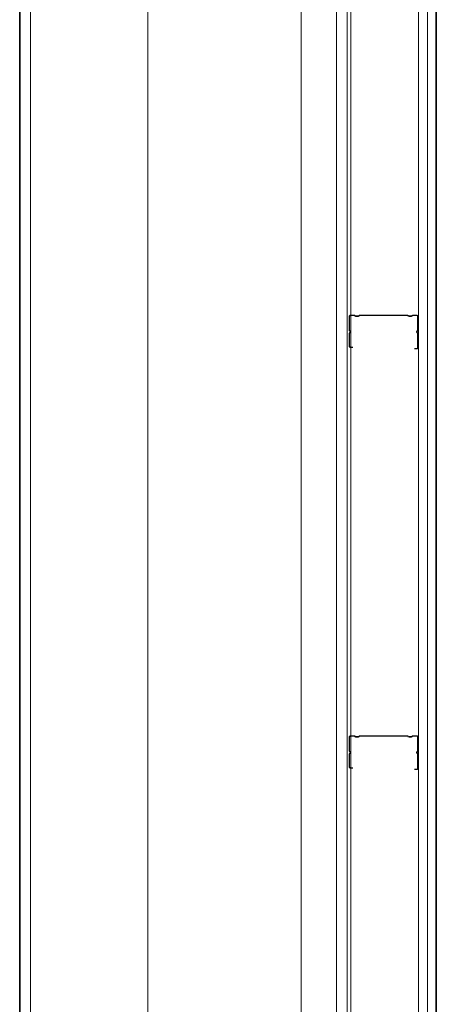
# Model space of a CAD drawing. Extents: x 1911006 to 2186114, y 709265 to 747216.
# Tile 38 of 256: x 1916886 to 1917471, y 736286 to 737670. Entities that reach past the tile are written whole.
import ezdxf

# ---------------------------------------------------------------- set-up
doc = ezdxf.new("R2010")
doc.units = 0
doc.header["$LTSCALE"] = 500
doc.header["$MEASUREMENT"] = 0
doc.linetypes.add('ACAD_ISO02W100', pattern=[15, 12, -3])
doc.linetypes.add('ACAD_ISO10W100', pattern=[18.5, 12, -3, 0.5, -3])
for name, color, linetype, lineweight in [('!_A_01_TENKÁ', 8, 'CONTINUOUS', 13), ('!_A_03_ČIARKOVANÁ', 41, 'ACAD_ISO02W100', 13), ('!_A_04_BODKOČIARKOVANÁ', 30, 'ACAD_ISO10W100', 13)]:
    doc.layers.add(name, color=color, linetype=linetype, lineweight=lineweight)
doc.layers.add('!_A_52_NOVÉ KCIE', color=7, linetype='CONTINUOUS', lineweight=13, true_color=0xa30000)
doc.layers.add('UK3', color=3, linetype='CONTINUOUS')

msp = doc.modelspace()

# ---------------------------------------------------------------- linework, layer by layer
at = {"layer": '!_A_01_TENKÁ', "color": 7}
for points in [[(1916901.5, 739194.4), (1916901.5, 734916.4), (1917281.5, 734916.4)], [(1917281.5, 739064.4), (1917281.5, 734916.4)]]:
    msp.add_lwpolyline(points, dxfattribs=at)
at = {"layer": '!_A_03_ČIARKOVANÁ', "color": 7}
for points in [[(1917066.5, 734901.4), (1917066.5, 739064.4)], [(1917346.5, 739064.4), (1917346.5, 734903.4)]]:
    msp.add_lwpolyline(points, dxfattribs=at)
at = {"layer": '!_A_04_BODKOČIARKOVANÁ', "color": 7}
msp.add_lwpolyline([(1917351.5, 739067.6), (1917351.5, 735514.4)], dxfattribs=at)
at = {"layer": '!_A_52_NOVÉ KCIE', "color": 7, "lineweight": 35}
for points in [[(1916886.5, 739194.4), (1916886.5, 734901.4), (1917346.5, 734901.4), (1917346.5, 735151.3)], [(1917471.5, 739039.4), (1917471.5, 735369.4)]]:
    msp.add_lwpolyline(points, dxfattribs=at)
at = {"layer": '!_A_52_NOVÉ KCIE', "color": 7}
for points in [[(1917281.5, 735266.1), (1917331.5, 735266.1), (1917331.5, 739064.4), (1917281.5, 739064.4)], [(1917446.5, 739059.4), (1917471.5, 739059.4), (1917471.5, 735369.4), (1917446.5, 735369.4)]]:
    msp.add_lwpolyline(points, close=True, dxfattribs=at)
msp.add_lwpolyline([(1917459, 735369.4), (1917459, 739059.4)], dxfattribs=at)
at = {"layer": 'UK3', "color": 7, "const_width": 2, "flags": 128}
for points in [[(1917440.5, 737207.2), (1917444.1, 737207.2, 0.414214), (1917445.4, 737208.5), (1917445.4, 737228.7, 0.267949), (1917444.7, 737229.8, -0.57735), (1917444.7, 737232, 0.267949), (1917445.4, 737233), (1917445.4, 737252.8, 0.414214), (1917444.1, 737254), (1917438.5, 737254, 0.247529), (1917437.5, 737253.5, -0.247529), (1917436.4, 737252.9), (1917432.9, 737252.9, -0.247529), (1917431.9, 737253.5, 0.247529), (1917430.9, 737254), (1917364, 737254, 0.247529), (1917363, 737253.5, -0.247529), (1917362, 737252.9), (1917358.5, 737252.9, -0.247529), (1917357.4, 737253.5, 0.247529), (1917356.4, 737254), (1917350.8, 737254, 0.414214), (1917349.5, 737252.8), (1917349.5, 737233, 0.267949), (1917350.2, 737232, -0.57735), (1917350.2, 737229.8, 0.267949), (1917349.5, 737228.7), (1917349.5, 737210.5, 0.414214), (1917350.8, 737209.2), (1917354.4, 737209.2)], [(1917440.5, 736616.1), (1917444.1, 736616.1, 0.414214), (1917445.4, 736617.4), (1917445.4, 736637.6, 0.267949), (1917444.7, 736638.7, -0.57735), (1917444.7, 736640.9, 0.267949), (1917445.4, 736641.9), (1917445.4, 736661.7, 0.414214), (1917444.1, 736662.9), (1917438.5, 736662.9, 0.247529), (1917437.5, 736662.4, -0.247529), (1917436.4, 736661.8), (1917432.9, 736661.8, -0.247529), (1917431.9, 736662.4, 0.247529), (1917430.9, 736662.9), (1917364, 736662.9, 0.247529), (1917363, 736662.4, -0.247529), (1917362, 736661.8), (1917358.5, 736661.8, -0.247529), (1917357.4, 736662.4, 0.247529), (1917356.4, 736662.9), (1917350.8, 736662.9, 0.414214), (1917349.5, 736661.7), (1917349.5, 736641.9, 0.267949), (1917350.2, 736640.9, -0.57735), (1917350.2, 736638.7, 0.267949), (1917349.5, 736637.6), (1917349.5, 736619.4, 0.414214), (1917350.8, 736618.1), (1917354.4, 736618.1)]]:
    msp.add_lwpolyline(points, format="xyb", dxfattribs=at)

doc.saveas('drawing.dxf')
